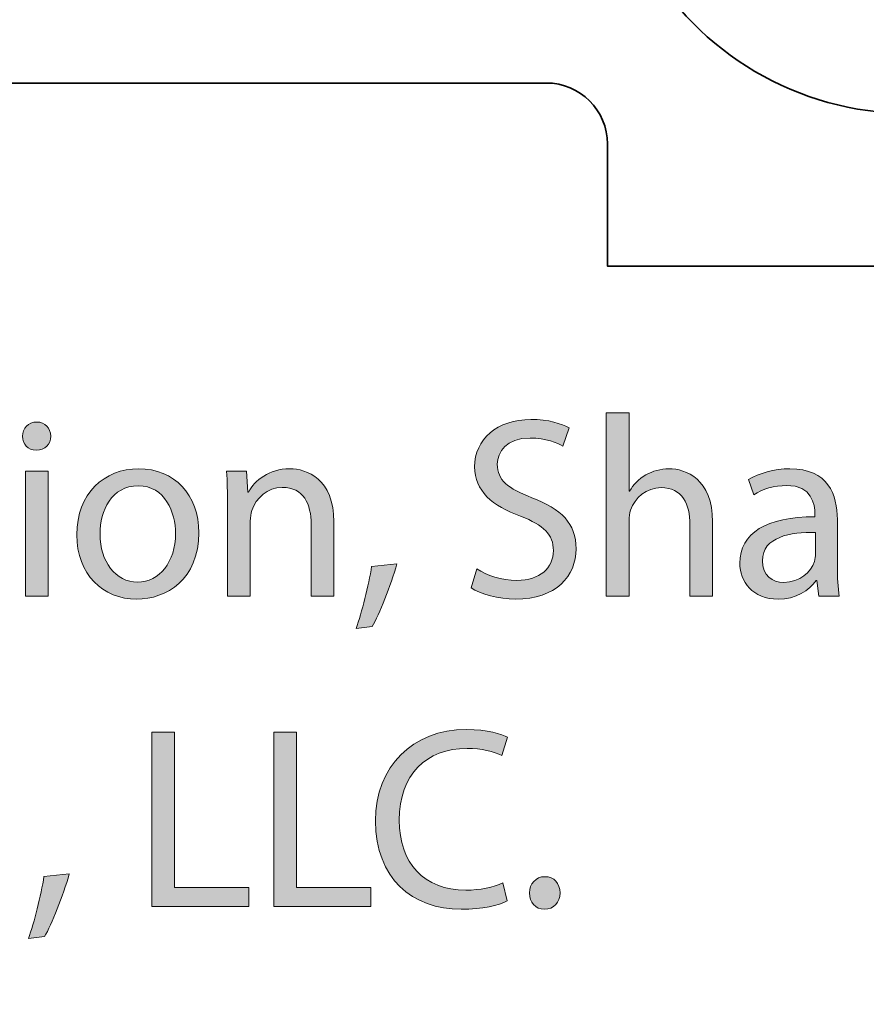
# Model space of a CAD drawing. Header units: inches. Extents: x 51 to 229, y 44 to 173.
# Tile 22 of 24: x 199 to 213, y 124 to 141. Entities that reach past the tile are written whole.
import ezdxf

# ---------------------------------------------------------------- set-up
doc = ezdxf.new("R2010")
doc.units = ezdxf.units.IN
doc.header["$MEASUREMENT"] = 0
doc.layers.add('Artwork', color=7, linetype='Continuous')

# ---------------------------------------------------------------- blocks, each defined once
blk = doc.blocks.new('block 8')
at = {"layer": 'Artwork', "true_color": 0xed1c24}
h = blk.add_hatch(color=240, dxfattribs=at)
h.dxf.hatch_style = 2
edge = h.paths.add_edge_path()
edge.add_spline(control_points=[(208.314, 134.061), (208.314, 134.061), (208.687, 134.061), (208.687, 134.061), (208.687, 134.061), (208.687, 132.779), (208.687, 132.779), (208.687, 132.779), (208.695, 132.779), (208.695, 132.779), (208.754, 132.885), (208.847, 132.982), (208.962, 133.045), (209.071, 133.109), (209.203, 133.147), (209.342, 133.147), (209.617, 133.147), (210.057, 132.978), (210.057, 132.275), (210.057, 132.275), (210.057, 131.057), (210.057, 131.057), (210.057, 131.057), (209.685, 131.057), (209.685, 131.057), (209.685, 131.057), (209.685, 132.233), (209.685, 132.233), (209.685, 132.563), (209.562, 132.838), (209.211, 132.838), (208.97, 132.838), (208.784, 132.669), (208.712, 132.47), (208.691, 132.415), (208.687, 132.36), (208.687, 132.292), (208.687, 132.292), (208.687, 131.057), (208.687, 131.057), (208.687, 131.057), (208.314, 131.057), (208.314, 131.057), (208.314, 131.057), (208.314, 134.061), (208.314, 134.061)], knot_values=[0, 0, 0, 0, 1, 1, 1, 2, 2, 2, 3, 3, 3, 4, 4, 4, 5, 5, 5, 6, 6, 6, 7, 7, 7, 8, 8, 8, 9, 9, 9, 10, 10, 10, 11, 11, 11, 12, 12, 12, 13, 13, 13, 14, 14, 14, 15, 15, 15, 15], degree=3, periodic=1)
h = blk.add_hatch(color=240, dxfattribs=at)
h.dxf.hatch_style = 2
edge = h.paths.add_edge_path()
edge.add_spline(control_points=[(199.204, 133.68), (199.204, 133.553), (199.115, 133.452), (198.967, 133.452), (198.832, 133.452), (198.743, 133.553), (198.743, 133.68), (198.743, 133.807), (198.836, 133.913), (198.976, 133.913), (199.111, 133.913), (199.204, 133.811), (199.204, 133.68)], knot_values=[0, 0, 0, 0, 1, 1, 1, 2, 2, 2, 3, 3, 3, 4, 4, 4, 4], degree=3, periodic=1)
h.paths.add_polyline_path([(198.789, 131.057), (198.789, 133.105), (199.162, 133.105), (199.162, 131.057)])
h = blk.add_hatch(color=240, dxfattribs=at)
h.dxf.hatch_style = 2
edge = h.paths.add_edge_path()
edge.add_spline(control_points=[(206.193, 131.505), (206.358, 131.4), (206.595, 131.319), (206.849, 131.319), (207.226, 131.319), (207.446, 131.518), (207.446, 131.806), (207.446, 132.068), (207.293, 132.225), (206.908, 132.368), (206.443, 132.538), (206.155, 132.783), (206.155, 133.181), (206.155, 133.625), (206.523, 133.955), (207.077, 133.955), (207.365, 133.955), (207.581, 133.887), (207.703, 133.816), (207.703, 133.816), (207.602, 133.515), (207.602, 133.515), (207.513, 133.57), (207.323, 133.651), (207.065, 133.651), (206.675, 133.651), (206.527, 133.418), (206.527, 133.223), (206.527, 132.957), (206.701, 132.825), (207.094, 132.673), (207.577, 132.487), (207.818, 132.254), (207.818, 131.836), (207.818, 131.395), (207.496, 131.01), (206.824, 131.01), (206.549, 131.01), (206.248, 131.095), (206.096, 131.197), (206.096, 131.197), (206.193, 131.505), (206.193, 131.505)], knot_values=[0, 0, 0, 0, 1, 1, 1, 2, 2, 2, 3, 3, 3, 4, 4, 4, 5, 5, 5, 6, 6, 6, 7, 7, 7, 8, 8, 8, 9, 9, 9, 10, 10, 10, 11, 11, 11, 12, 12, 12, 13, 13, 13, 14, 14, 14, 14], degree=3, periodic=1)
h = blk.add_hatch(color=240, dxfattribs=at)
h.dxf.hatch_style = 2
edge = h.paths.add_edge_path()
edge.add_spline(control_points=[(201.633, 132.098), (201.633, 131.34), (201.104, 131.01), (200.613, 131.01), (200.064, 131.01), (199.632, 131.417), (199.632, 132.064), (199.632, 132.745), (200.085, 133.147), (200.647, 133.147), (201.236, 133.147), (201.633, 132.72), (201.633, 132.098)], knot_values=[0, 0, 0, 0, 1, 1, 1, 2, 2, 2, 3, 3, 3, 4, 4, 4, 4], degree=3, periodic=1)
edge = h.paths.add_edge_path()
edge.add_spline(control_points=[(200.013, 132.077), (200.013, 131.628), (200.267, 131.29), (200.63, 131.29), (200.985, 131.29), (201.252, 131.624), (201.252, 132.085), (201.252, 132.432), (201.079, 132.868), (200.639, 132.868), (200.203, 132.868), (200.013, 132.462), (200.013, 132.077)], knot_values=[0, 0, 0, 0, 1, 1, 1, 2, 2, 2, 3, 3, 3, 4, 4, 4, 4], degree=3, periodic=1)
h = blk.add_hatch(color=240, dxfattribs=at)
h.dxf.hatch_style = 2
edge = h.paths.add_edge_path()
edge.add_spline(control_points=[(202.104, 132.551), (202.104, 132.766), (202.1, 132.936), (202.087, 133.105), (202.087, 133.105), (202.417, 133.105), (202.417, 133.105), (202.417, 133.105), (202.438, 132.766), (202.438, 132.766), (202.438, 132.766), (202.447, 132.766), (202.447, 132.766), (202.548, 132.957), (202.785, 133.147), (203.124, 133.147), (203.407, 133.147), (203.847, 132.978), (203.847, 132.275), (203.847, 132.275), (203.847, 131.057), (203.847, 131.057), (203.847, 131.057), (203.475, 131.057), (203.475, 131.057), (203.475, 131.057), (203.475, 132.237), (203.475, 132.237), (203.475, 132.567), (203.352, 132.842), (203.001, 132.842), (202.76, 132.842), (202.57, 132.669), (202.502, 132.462), (202.485, 132.415), (202.477, 132.352), (202.477, 132.288), (202.477, 132.288), (202.477, 131.057), (202.477, 131.057), (202.477, 131.057), (202.104, 131.057), (202.104, 131.057), (202.104, 131.057), (202.104, 132.551), (202.104, 132.551)], knot_values=[0, 0, 0, 0, 1, 1, 1, 2, 2, 2, 3, 3, 3, 4, 4, 4, 5, 5, 5, 6, 6, 6, 7, 7, 7, 8, 8, 8, 9, 9, 9, 10, 10, 10, 11, 11, 11, 12, 12, 12, 13, 13, 13, 14, 14, 14, 15, 15, 15, 15], degree=3, periodic=1)
h = blk.add_hatch(color=240, dxfattribs=at)
h.dxf.hatch_style = 2
edge = h.paths.add_edge_path()
edge.add_spline(control_points=[(212.102, 131.548), (212.102, 131.37), (212.11, 131.197), (212.132, 131.057), (212.132, 131.057), (211.798, 131.057), (211.798, 131.057), (211.798, 131.057), (211.768, 131.315), (211.768, 131.315), (211.768, 131.315), (211.755, 131.315), (211.755, 131.315), (211.641, 131.154), (211.421, 131.01), (211.129, 131.01), (210.714, 131.01), (210.503, 131.302), (210.503, 131.599), (210.503, 132.094), (210.943, 132.364), (211.734, 132.36), (211.734, 132.36), (211.734, 132.402), (211.734, 132.402), (211.734, 132.567), (211.687, 132.876), (211.269, 132.872), (211.074, 132.872), (210.875, 132.817), (210.731, 132.72), (210.731, 132.72), (210.647, 132.969), (210.647, 132.969), (210.816, 133.075), (211.065, 133.147), (211.324, 133.147), (211.95, 133.147), (212.102, 132.72), (212.102, 132.314), (212.102, 132.314), (212.102, 131.548), (212.102, 131.548)], knot_values=[0, 0, 0, 0, 1, 1, 1, 2, 2, 2, 3, 3, 3, 4, 4, 4, 5, 5, 5, 6, 6, 6, 7, 7, 7, 8, 8, 8, 9, 9, 9, 10, 10, 10, 11, 11, 11, 12, 12, 12, 13, 13, 13, 14, 14, 14, 14], degree=3, periodic=1)
edge = h.paths.add_edge_path()
edge.add_spline(control_points=[(211.742, 132.102), (211.336, 132.11), (210.875, 132.038), (210.875, 131.641), (210.875, 131.395), (211.036, 131.285), (211.222, 131.285), (211.493, 131.285), (211.666, 131.455), (211.726, 131.628), (211.738, 131.671), (211.742, 131.713), (211.742, 131.747), (211.742, 131.747), (211.742, 132.102), (211.742, 132.102)], knot_values=[0, 0, 0, 0, 1, 1, 1, 2, 2, 2, 3, 3, 3, 4, 4, 4, 5, 5, 5, 5], degree=3, periodic=1)
h = blk.add_hatch(color=240, dxfattribs=at)
h.dxf.hatch_style = 2
edge = h.paths.add_edge_path()
edge.add_spline(control_points=[(204.212, 130.532), (204.305, 130.786), (204.42, 131.239), (204.466, 131.548), (204.466, 131.548), (204.881, 131.59), (204.881, 131.59), (204.779, 131.23), (204.593, 130.761), (204.475, 130.562), (204.475, 130.562), (204.212, 130.532), (204.212, 130.532)], knot_values=[0, 0, 0, 0, 1, 1, 1, 2, 2, 2, 3, 3, 3, 4, 4, 4, 4], degree=3, periodic=1)
h = blk.add_hatch(color=240, dxfattribs=at)
h.dxf.hatch_style = 2
h.paths.add_polyline_path([(200.864, 128.829), (201.236, 128.829), (201.236, 126.286), (202.454, 126.286), (202.454, 125.977), (200.864, 125.977)])
h = blk.add_hatch(color=240, dxfattribs=at)
h.dxf.hatch_style = 2
h.paths.add_polyline_path([(202.862, 128.829), (203.234, 128.829), (203.234, 126.286), (204.453, 126.286), (204.453, 125.977), (202.862, 125.977)])
h = blk.add_hatch(color=240, dxfattribs=at)
h.dxf.hatch_style = 2
edge = h.paths.add_edge_path()
edge.add_spline(control_points=[(206.687, 126.066), (206.556, 125.998), (206.281, 125.93), (205.934, 125.93), (205.131, 125.93), (204.53, 126.438), (204.53, 127.377), (204.53, 128.274), (205.135, 128.875), (206.019, 128.875), (206.37, 128.875), (206.599, 128.799), (206.696, 128.748), (206.696, 128.748), (206.603, 128.448), (206.603, 128.448), (206.467, 128.515), (206.269, 128.566), (206.032, 128.566), (205.363, 128.566), (204.919, 128.139), (204.919, 127.39), (204.919, 126.688), (205.321, 126.243), (206.011, 126.243), (206.239, 126.243), (206.467, 126.29), (206.615, 126.362), (206.615, 126.362), (206.687, 126.066), (206.687, 126.066)], knot_values=[0, 0, 0, 0, 1, 1, 1, 2, 2, 2, 3, 3, 3, 4, 4, 4, 5, 5, 5, 6, 6, 6, 7, 7, 7, 8, 8, 8, 9, 9, 9, 10, 10, 10, 10], degree=3, periodic=1)
h = blk.add_hatch(color=240, dxfattribs=at)
h.dxf.hatch_style = 2
edge = h.paths.add_edge_path()
edge.add_spline(control_points=[(198.84, 125.452), (198.933, 125.706), (199.048, 126.159), (199.094, 126.468), (199.094, 126.468), (199.509, 126.51), (199.509, 126.51), (199.407, 126.15), (199.221, 125.681), (199.102, 125.482), (199.102, 125.482), (198.84, 125.452), (198.84, 125.452)], knot_values=[0, 0, 0, 0, 1, 1, 1, 2, 2, 2, 3, 3, 3, 4, 4, 4, 4], degree=3, periodic=1)
h = blk.add_hatch(color=240, dxfattribs=at)
h.dxf.hatch_style = 2
edge = h.paths.add_edge_path()
edge.add_spline(control_points=[(207.053, 126.197), (207.053, 126.349), (207.158, 126.464), (207.307, 126.464), (207.455, 126.464), (207.556, 126.354), (207.556, 126.197), (207.556, 126.045), (207.455, 125.93), (207.298, 125.93), (207.154, 125.93), (207.053, 126.045), (207.053, 126.197)], knot_values=[0, 0, 0, 0, 1, 1, 1, 2, 2, 2, 3, 3, 3, 4, 4, 4, 4], degree=3, periodic=1)
at = {"layer": 'Artwork', "lineweight": 0}
for points in [[(198.789, 131.057), (198.789, 133.105), (199.162, 133.105), (199.162, 131.057), (198.789, 131.057)], [(200.864, 128.829), (201.236, 128.829), (201.236, 126.286), (202.454, 126.286), (202.454, 125.977), (200.864, 125.977), (200.864, 128.829)], [(202.862, 128.829), (203.234, 128.829), (203.234, 126.286), (204.453, 126.286), (204.453, 125.977), (202.862, 125.977), (202.862, 128.829)]]:
    blk.add_lwpolyline(points, dxfattribs=at)
for points, knots in [([(208.314, 134.061), (208.314, 134.061), (208.687, 134.061), (208.687, 134.061), (208.687, 134.061), (208.687, 132.779), (208.687, 132.779), (208.687, 132.779), (208.695, 132.779), (208.695, 132.779), (208.754, 132.885), (208.847, 132.982), (208.962, 133.045), (209.071, 133.109), (209.203, 133.147), (209.342, 133.147), (209.617, 133.147), (210.057, 132.978), (210.057, 132.275), (210.057, 132.275), (210.057, 131.057), (210.057, 131.057), (210.057, 131.057), (209.685, 131.057), (209.685, 131.057), (209.685, 131.057), (209.685, 132.233), (209.685, 132.233), (209.685, 132.563), (209.562, 132.838), (209.211, 132.838), (208.97, 132.838), (208.784, 132.669), (208.712, 132.47), (208.691, 132.415), (208.687, 132.36), (208.687, 132.292), (208.687, 132.292), (208.687, 131.057), (208.687, 131.057), (208.687, 131.057), (208.314, 131.057), (208.314, 131.057), (208.314, 131.057), (208.314, 134.061), (208.314, 134.061)], [0, 0, 0, 0, 1, 1, 1, 2, 2, 2, 3, 3, 3, 4, 4, 4, 5, 5, 5, 6, 6, 6, 7, 7, 7, 8, 8, 8, 9, 9, 9, 10, 10, 10, 11, 11, 11, 12, 12, 12, 13, 13, 13, 14, 14, 14, 15, 15, 15, 15]), ([(199.204, 133.68), (199.204, 133.553), (199.115, 133.452), (198.967, 133.452), (198.832, 133.452), (198.743, 133.553), (198.743, 133.68), (198.743, 133.807), (198.836, 133.913), (198.976, 133.913), (199.111, 133.913), (199.204, 133.811), (199.204, 133.68)], [0, 0, 0, 0, 1, 1, 1, 2, 2, 2, 3, 3, 3, 4, 4, 4, 4]), ([(206.193, 131.505), (206.358, 131.4), (206.595, 131.319), (206.849, 131.319), (207.226, 131.319), (207.446, 131.518), (207.446, 131.806), (207.446, 132.068), (207.293, 132.225), (206.908, 132.368), (206.443, 132.538), (206.155, 132.783), (206.155, 133.181), (206.155, 133.625), (206.523, 133.955), (207.077, 133.955), (207.365, 133.955), (207.581, 133.887), (207.703, 133.816), (207.703, 133.816), (207.602, 133.515), (207.602, 133.515), (207.513, 133.57), (207.323, 133.651), (207.065, 133.651), (206.675, 133.651), (206.527, 133.418), (206.527, 133.223), (206.527, 132.957), (206.701, 132.825), (207.094, 132.673), (207.577, 132.487), (207.818, 132.254), (207.818, 131.836), (207.818, 131.395), (207.496, 131.01), (206.824, 131.01), (206.549, 131.01), (206.248, 131.095), (206.096, 131.197), (206.096, 131.197), (206.193, 131.505), (206.193, 131.505)], [0, 0, 0, 0, 1, 1, 1, 2, 2, 2, 3, 3, 3, 4, 4, 4, 5, 5, 5, 6, 6, 6, 7, 7, 7, 8, 8, 8, 9, 9, 9, 10, 10, 10, 11, 11, 11, 12, 12, 12, 13, 13, 13, 14, 14, 14, 14]), ([(201.633, 132.098), (201.633, 131.34), (201.104, 131.01), (200.613, 131.01), (200.064, 131.01), (199.632, 131.417), (199.632, 132.064), (199.632, 132.745), (200.085, 133.147), (200.647, 133.147), (201.236, 133.147), (201.633, 132.72), (201.633, 132.098)], [0, 0, 0, 0, 1, 1, 1, 2, 2, 2, 3, 3, 3, 4, 4, 4, 4]), ([(202.104, 132.551), (202.104, 132.766), (202.1, 132.936), (202.087, 133.105), (202.087, 133.105), (202.417, 133.105), (202.417, 133.105), (202.417, 133.105), (202.438, 132.766), (202.438, 132.766), (202.438, 132.766), (202.447, 132.766), (202.447, 132.766), (202.548, 132.957), (202.785, 133.147), (203.124, 133.147), (203.407, 133.147), (203.847, 132.978), (203.847, 132.275), (203.847, 132.275), (203.847, 131.057), (203.847, 131.057), (203.847, 131.057), (203.475, 131.057), (203.475, 131.057), (203.475, 131.057), (203.475, 132.237), (203.475, 132.237), (203.475, 132.567), (203.352, 132.842), (203.001, 132.842), (202.76, 132.842), (202.57, 132.669), (202.502, 132.462), (202.485, 132.415), (202.477, 132.352), (202.477, 132.288), (202.477, 132.288), (202.477, 131.057), (202.477, 131.057), (202.477, 131.057), (202.104, 131.057), (202.104, 131.057), (202.104, 131.057), (202.104, 132.551), (202.104, 132.551)], [0, 0, 0, 0, 1, 1, 1, 2, 2, 2, 3, 3, 3, 4, 4, 4, 5, 5, 5, 6, 6, 6, 7, 7, 7, 8, 8, 8, 9, 9, 9, 10, 10, 10, 11, 11, 11, 12, 12, 12, 13, 13, 13, 14, 14, 14, 15, 15, 15, 15]), ([(212.102, 131.548), (212.102, 131.37), (212.11, 131.197), (212.132, 131.057), (212.132, 131.057), (211.798, 131.057), (211.798, 131.057), (211.798, 131.057), (211.768, 131.315), (211.768, 131.315), (211.768, 131.315), (211.755, 131.315), (211.755, 131.315), (211.641, 131.154), (211.421, 131.01), (211.129, 131.01), (210.714, 131.01), (210.503, 131.302), (210.503, 131.599), (210.503, 132.094), (210.943, 132.364), (211.734, 132.36), (211.734, 132.36), (211.734, 132.402), (211.734, 132.402), (211.734, 132.567), (211.687, 132.876), (211.269, 132.872), (211.074, 132.872), (210.875, 132.817), (210.731, 132.72), (210.731, 132.72), (210.647, 132.969), (210.647, 132.969), (210.816, 133.075), (211.065, 133.147), (211.324, 133.147), (211.95, 133.147), (212.102, 132.72), (212.102, 132.314), (212.102, 132.314), (212.102, 131.548), (212.102, 131.548)], [0, 0, 0, 0, 1, 1, 1, 2, 2, 2, 3, 3, 3, 4, 4, 4, 5, 5, 5, 6, 6, 6, 7, 7, 7, 8, 8, 8, 9, 9, 9, 10, 10, 10, 11, 11, 11, 12, 12, 12, 13, 13, 13, 14, 14, 14, 14]), ([(200.013, 132.077), (200.013, 131.628), (200.267, 131.29), (200.63, 131.29), (200.985, 131.29), (201.252, 131.624), (201.252, 132.085), (201.252, 132.432), (201.079, 132.868), (200.639, 132.868), (200.203, 132.868), (200.013, 132.462), (200.013, 132.077)], [0, 0, 0, 0, 1, 1, 1, 2, 2, 2, 3, 3, 3, 4, 4, 4, 4]), ([(211.742, 132.102), (211.336, 132.11), (210.875, 132.038), (210.875, 131.641), (210.875, 131.395), (211.036, 131.285), (211.222, 131.285), (211.493, 131.285), (211.666, 131.455), (211.726, 131.628), (211.738, 131.671), (211.742, 131.713), (211.742, 131.747), (211.742, 131.747), (211.742, 132.102), (211.742, 132.102)], [0, 0, 0, 0, 1, 1, 1, 2, 2, 2, 3, 3, 3, 4, 4, 4, 5, 5, 5, 5]), ([(204.212, 130.532), (204.305, 130.786), (204.42, 131.239), (204.466, 131.548), (204.466, 131.548), (204.881, 131.59), (204.881, 131.59), (204.779, 131.23), (204.593, 130.761), (204.475, 130.562), (204.475, 130.562), (204.212, 130.532), (204.212, 130.532)], [0, 0, 0, 0, 1, 1, 1, 2, 2, 2, 3, 3, 3, 4, 4, 4, 4]), ([(206.687, 126.066), (206.556, 125.998), (206.281, 125.93), (205.934, 125.93), (205.131, 125.93), (204.53, 126.438), (204.53, 127.377), (204.53, 128.274), (205.135, 128.875), (206.019, 128.875), (206.37, 128.875), (206.599, 128.799), (206.696, 128.748), (206.696, 128.748), (206.603, 128.448), (206.603, 128.448), (206.467, 128.515), (206.269, 128.566), (206.032, 128.566), (205.363, 128.566), (204.919, 128.139), (204.919, 127.39), (204.919, 126.688), (205.321, 126.243), (206.011, 126.243), (206.239, 126.243), (206.467, 126.29), (206.615, 126.362), (206.615, 126.362), (206.687, 126.066), (206.687, 126.066)], [0, 0, 0, 0, 1, 1, 1, 2, 2, 2, 3, 3, 3, 4, 4, 4, 5, 5, 5, 6, 6, 6, 7, 7, 7, 8, 8, 8, 9, 9, 9, 10, 10, 10, 10]), ([(198.84, 125.452), (198.933, 125.706), (199.048, 126.159), (199.094, 126.468), (199.094, 126.468), (199.509, 126.51), (199.509, 126.51), (199.407, 126.15), (199.221, 125.681), (199.102, 125.482), (199.102, 125.482), (198.84, 125.452), (198.84, 125.452)], [0, 0, 0, 0, 1, 1, 1, 2, 2, 2, 3, 3, 3, 4, 4, 4, 4]), ([(207.053, 126.197), (207.053, 126.349), (207.158, 126.464), (207.307, 126.464), (207.455, 126.464), (207.556, 126.354), (207.556, 126.197), (207.556, 126.045), (207.455, 125.93), (207.298, 125.93), (207.154, 125.93), (207.053, 126.045), (207.053, 126.197)], [0, 0, 0, 0, 1, 1, 1, 2, 2, 2, 3, 3, 3, 4, 4, 4, 4])]:
    blk.add_open_spline(points, degree=3, knots=knots, dxfattribs=at)

msp = doc.modelspace()

# ---------------------------------------------------------------- linework, layer by layer
at = {"layer": 'Artwork', "color": 179, "lineweight": 35, "true_color": 0x231f20}
for points, knots in [([(150.882, 169.767), (150.882, 171.424), (152.225, 172.767), (153.882, 172.767), (153.882, 172.767), (215.282, 172.767), (215.282, 172.767), (216.939, 172.767), (218.282, 171.424), (218.282, 169.767), (218.282, 169.767), (218.282, 143.967), (218.282, 143.967), (218.282, 141.206), (216.044, 138.968), (213.282, 138.968), (211.432, 138.968), (209.821, 139.974), (208.956, 141.467), (208.956, 141.467), (160.208, 141.467), (160.208, 141.467), (159.343, 139.974), (157.732, 138.968), (155.882, 138.968), (153.12, 138.968), (150.882, 141.206), (150.882, 143.967), (150.882, 143.967), (150.882, 169.767), (150.882, 169.767)], [0, 0, 0, 0, 1, 1, 1, 2, 2, 2, 3, 3, 3, 4, 4, 4, 5, 5, 5, 6, 6, 6, 7, 7, 7, 8, 8, 8, 9, 9, 9, 10, 10, 10, 10]), ([(228.582, 80.968), (228.582, 80.415), (228.134, 79.968), (227.582, 79.968), (227.582, 79.968), (208.332, 79.968), (208.332, 79.968), (208.332, 79.968), (208.332, 77.968), (208.332, 77.968), (208.332, 77.415), (207.884, 76.968), (207.332, 76.968), (207.332, 76.968), (197.332, 76.968), (197.332, 76.968), (196.78, 76.968), (196.332, 77.415), (196.332, 77.968), (196.332, 77.968), (196.332, 79.968), (196.332, 79.968), (196.332, 79.968), (172.832, 79.968), (172.832, 79.968), (172.832, 79.968), (172.832, 77.968), (172.832, 77.968), (172.832, 77.415), (172.384, 76.968), (171.832, 76.968), (171.832, 76.968), (161.832, 76.968), (161.832, 76.968), (161.28, 76.968), (160.832, 77.415), (160.832, 77.968), (160.832, 77.968), (160.832, 79.968), (160.832, 79.968), (160.832, 79.968), (141.582, 79.968), (141.582, 79.968), (141.03, 79.968), (140.582, 80.415), (140.582, 80.968), (140.582, 80.968), (140.582, 135.468), (140.582, 135.468), (140.582, 136.02), (141.03, 136.467), (141.582, 136.467), (141.582, 136.467), (160.832, 136.467), (160.832, 136.467), (160.832, 136.467), (160.832, 138.468), (160.832, 138.468), (160.832, 139.02), (161.28, 139.467), (161.832, 139.467), (161.832, 139.467), (171.832, 139.467), (171.832, 139.467), (172.384, 139.467), (172.832, 139.02), (172.832, 138.468), (172.832, 138.468), (172.832, 136.467), (172.832, 136.467), (172.832, 136.467), (196.332, 136.467), (196.332, 136.467), (196.332, 136.467), (196.332, 138.468), (196.332, 138.468), (196.332, 139.02), (196.78, 139.467), (197.332, 139.467), (197.332, 139.467), (207.332, 139.467), (207.332, 139.467), (207.884, 139.467), (208.332, 139.02), (208.332, 138.468), (208.332, 138.468), (208.332, 136.467), (208.332, 136.467), (208.332, 136.467), (227.582, 136.467), (227.582, 136.467), (228.134, 136.467), (228.582, 136.02), (228.582, 135.468), (228.582, 135.468), (228.582, 80.968), (228.582, 80.968)], [0, 0, 0, 0, 1, 1, 1, 2, 2, 2, 3, 3, 3, 4, 4, 4, 5, 5, 5, 6, 6, 6, 7, 7, 7, 8, 8, 8, 9, 9, 9, 10, 10, 10, 11, 11, 11, 12, 12, 12, 13, 13, 13, 14, 14, 14, 15, 15, 15, 16, 16, 16, 17, 17, 17, 18, 18, 18, 19, 19, 19, 20, 20, 20, 21, 21, 21, 22, 22, 22, 23, 23, 23, 24, 24, 24, 25, 25, 25, 26, 26, 26, 27, 27, 27, 28, 28, 28, 29, 29, 29, 30, 30, 30, 31, 31, 31, 32, 32, 32, 32])]:
    msp.add_open_spline(points, degree=3, knots=knots, dxfattribs=at)

# ---------------------------------------------------------------- block references
at = {"layer": 'Artwork'}
msp.add_blockref('block 8', (0, 0), dxfattribs=at)

doc.saveas('drawing.dxf')
